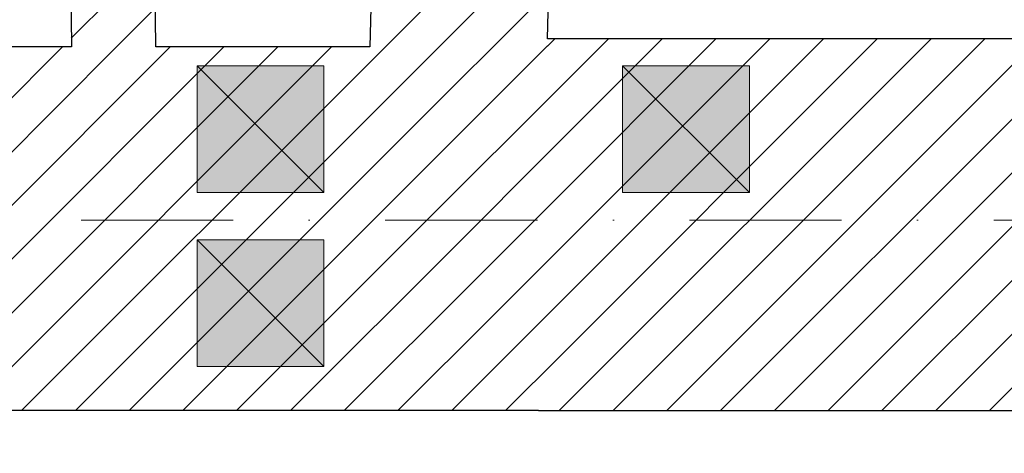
# Model space of a CAD drawing. Header units: millimetres. Extents: x 172139 to 266886, y 89525 to 138225.
# Tile 58 of 94: x 211686 to 212851, y 115096 to 115609. Entities that reach past the tile are written whole.
import ezdxf

# ---------------------------------------------------------------- set-up
doc = ezdxf.new("R2010")
doc.units = ezdxf.units.MM
doc.header["$MEASUREMENT"] = 0
doc.linetypes.add('Kropki i Kreski', pattern=[360, 180, -90, 0, -90])
doc.layers.add('Konstrukcja - Siatki mod', color=7, linetype='Continuous')
doc.layers.add('KR_INW', color=7, linetype='Continuous')
doc.layers.add('Konstrukcja - Siatki mod_Nr_pióra__48', color=7, linetype='Continuous', lineweight=15, true_color=0xa80f02)
for name, color, linetype, lineweight in [('KR_INW_Nr_pióra__101', 252, 'Continuous', 5), ('KR_INW_Nr_pióra__121', 255, 'Continuous', 0), ('KR_INW_Nr_pióra__27', 7, 'Continuous', 25), ('KR_INW_Nr_pióra__41', 7, 'Continuous', 15), ('STREFA_NOWE_POM_Nr_pióra__121', 255, 'Continuous', 0)]:
    doc.layers.add(name, color=color, linetype=linetype, lineweight=lineweight)
pattern_1 = [(45, (0, 0), (-31.819804, 31.819804), [])]

# ---------------------------------------------------------------- blocks, each defined once
blk = doc.blocks.new('Ściana_5', base_point=(212100.6, 115586.8))
at = {"layer": 'KR_INW_Nr_pióra__101', "linetype": 'Continuous'}
h = blk.add_hatch(dxfattribs=at)
h.set_pattern_fill('Cegła_licówka', color=256, style=0, pattern_type=2)
h.set_pattern_definition(pattern_1)
h.paths.add_polyline_path([(212299.9, 115146.8), (214176.7, 115146.8), (214176.7, 115586.8), (212310.6, 115586.8)])
at = {"layer": 'KR_INW_Nr_pióra__27', "linetype": 'Continuous', "flags": 128}
for points in [[(214176.7, 115586.8), (212310.6, 115586.8)], [(212299.9, 115146.8), (214176.7, 115146.8)]]:
    blk.add_lwpolyline(points, dxfattribs=at)
blk = doc.blocks.new('Ściana_14', base_point=(212100.3, 115577.1))
at = {"layer": 'KR_INW_Nr_pióra__101', "linetype": 'Continuous'}
h = blk.add_hatch(dxfattribs=at)
h.set_pattern_fill('Cegła_licówka', color=256, style=0, pattern_type=2)
h.set_pattern_definition(pattern_1)
h.paths.add_polyline_path([(212299.9, 115147.1), (212316.5, 115826.1), (212106.6, 115831.2), (212100.3, 115577.1)])
at = {"layer": 'KR_INW_Nr_pióra__27', "linetype": 'Continuous', "flags": 128}
for points in [[(212316.5, 115826.1), (212106.6, 115831.2)], [(212310.6, 115586.8), (212316.5, 115826.1)], [(212104.1, 115731.2), (212100.3, 115577.1)]]:
    blk.add_lwpolyline(points, dxfattribs=at)
blk = doc.blocks.new('Ściana_31', base_point=(211743.7, 115852.7))
at = {"layer": 'KR_INW_Nr_pióra__101', "linetype": 'Continuous'}
h = blk.add_hatch(dxfattribs=at)
h.set_pattern_fill('Cegła_licówka', color=256, style=0, pattern_type=2)
h.set_pattern_definition(pattern_1)
h.paths.add_polyline_path([(211743.7, 115852.7), (211746.9, 115577.1), (211846.9, 115577.1), (211845, 115746.5)])
at = {"layer": 'KR_INW_Nr_pióra__27', "linetype": 'Continuous', "flags": 128}
for points in [[(211743.7, 115852.7), (211746.9, 115577.1)], [(211846.9, 115577.1), (211845, 115746.5)]]:
    blk.add_lwpolyline(points, dxfattribs=at)
blk = doc.blocks.new('Ściana_127', base_point=(209976.4, 115577.1))
at = {"layer": 'KR_INW_Nr_pióra__101', "linetype": 'Continuous'}
h = blk.add_hatch(dxfattribs=at)
h.set_pattern_fill('Cegła_licówka', color=256, style=0, pattern_type=2)
h.set_pattern_definition(pattern_1)
h.paths.add_polyline_path([(209976.4, 115147.1), (212299.9, 115147.1), (212100.3, 115577.1), (209976.4, 115577.1)])
at = {"layer": 'KR_INW_Nr_pióra__27', "linetype": 'Continuous', "flags": 128}
for points in [[(211746.9, 115577.1), (209976.4, 115577.1)], [(212100.3, 115577.1), (211846.9, 115577.1)], [(209976.4, 115147.1), (212299.9, 115147.1)]]:
    blk.add_lwpolyline(points, dxfattribs=at)
blk = doc.blocks.new('Standardowy znacznik siatki_10')
at = {"layer": 'Konstrukcja - Siatki mod_Nr_pióra__48', "linetype": 'Kropki i Kreski'}
blk.add_line((1000, 0), (72912, 0), dxfattribs=at)

msp = doc.modelspace()

# ---------------------------------------------------------------- hatches: boundary and pattern name
at = {"layer": 'KR_INW_Nr_pióra__121', "linetype": 'Continuous', "lineweight": 13}
for points in [[(211895.6, 115554.8), (212045.6, 115554.8), (212045.6, 115404.8), (211895.6, 115404.8)], [(212399.4, 115554.8), (212549.4, 115554.8), (212549.4, 115404.8), (212399.4, 115404.8)], [(211895.6, 115348.8), (212045.6, 115348.8), (212045.6, 115198.8), (211895.6, 115198.8)]]:
    msp.add_hatch(color=9, dxfattribs=at).paths.add_polyline_path(points)

# ---------------------------------------------------------------- linework, layer by layer
at = {"layer": 'KR_INW_Nr_pióra__41', "linetype": 'Continuous'}
for p, q in [((211895.6, 115554.8), (212045.6, 115404.8)), ((212399.4, 115554.8), (212549.4, 115404.8)), ((211895.6, 115348.8), (212045.6, 115198.8))]:
    msp.add_line(p, q, dxfattribs=at)
at = {"layer": 'KR_INW_Nr_pióra__41', "linetype": 'Continuous', "flags": 128}
for points in [[(211895.6, 115554.8), (212045.6, 115554.8), (212045.6, 115404.8), (211895.6, 115404.8)], [(212399.4, 115554.8), (212549.4, 115554.8), (212549.4, 115404.8), (212399.4, 115404.8)], [(211895.6, 115348.8), (212045.6, 115348.8), (212045.6, 115198.8), (211895.6, 115198.8)]]:
    msp.add_lwpolyline(points, close=True, dxfattribs=at)
at = {"layer": 'STREFA_NOWE_POM_Nr_pióra__121', "linetype": 'Continuous', "flags": 128}
for points in [[(207849, 121145.6), (207797.8, 116236.5), (208691.7, 116252), (208697.2, 115577.1), (209091.2, 115577.1), (209976.4, 115577.1), (211746.9, 115577.1), (211743.7, 115852.7), (212106.6, 115831.2), (212196.5, 115829), (212196.5, 121145.6), (209091.2, 121145.6), (208837, 121145.6)], [(216210.8, 117086.8), (212316.5, 117086.8), (212316.5, 115826.1), (212310.6, 115586.8), (214176.7, 115586.8), (215056.7, 115586.8), (215750.3, 115586.8), (216203.5, 115586.8), (216210.8, 115862.5)], [(214351, 115146.8), (214176.7, 115146.8), (212299.9, 115146.8), (212299.9, 115147.1), (209976.4, 115147.1), (209095, 115147.1), (209110.2, 113397.6), (209438.1, 113397.6), (210318.1, 113397.6), (215750.3, 113397.6), (215750.3, 115146.8), (215056.7, 115146.8)]]:
    msp.add_lwpolyline(points, close=True, dxfattribs=at)

# ---------------------------------------------------------------- block references
at = {"layer": 'Konstrukcja - Siatki mod', "color": 8, "linetype": 'Continuous', "lineweight": 13, "zscale": 1000}
msp.add_blockref('Standardowy znacznik siatki_10', (177989.3, 115372.2), dxfattribs=at)
at = {"layer": 'KR_INW'}
for name, p in [('Ściana_31', (211743.7, 115852.7)), ('Ściana_14', (212100.3, 115577.1)), ('Ściana_5', (212100.6, 115586.8)), ('Ściana_127', (209976.4, 115577.1))]:
    msp.add_blockref(name, p, dxfattribs=at)

doc.saveas('drawing.dxf')
